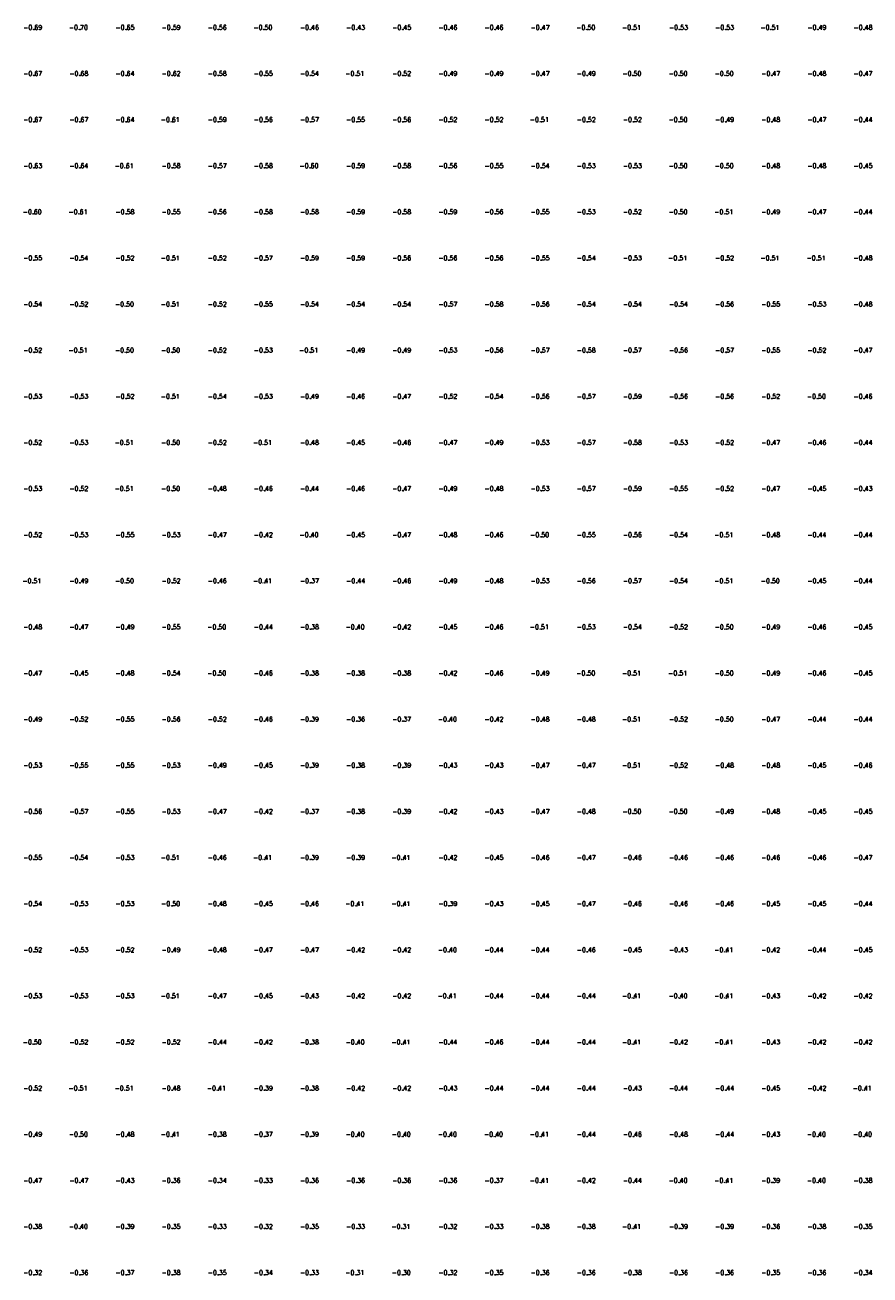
# Model space of a CAD drawing. Header units: metres. Extents: x 102665 to 103901, y 415762 to 419767.
# Tile 49 of 93: x 102923 to 103015, y 418933 to 419068. Entities that reach past the tile are written whole.
import ezdxf
from ezdxf.enums import TextEntityAlignment as Align

# ---------------------------------------------------------------- set-up
doc = ezdxf.new("R2010")
doc.units = ezdxf.units.M
doc.header["$MEASUREMENT"] = 0
doc.layers.add('DTM-Hoogtecijfer', color=7, linetype='Continuous', lineweight=0)
doc.layers.add('DTM-Meetpunt', color=40, linetype='Continuous', lineweight=0)
doc.styles.get("Standard").update_dxf_attribs({"font": 'txt.shx'})

msp = doc.modelspace()

# ---------------------------------------------------------------- linework, layer by layer
at = {"layer": 'DTM-Meetpunt'}
for p in [(102924.4, 419067.75, -0.69), (102929.4, 419067.75, -0.7), (102934.4, 419067.75, -0.65), (102939.4, 419067.75, -0.59), (102944.4, 419067.75, -0.56), (102949.4, 419067.75, -0.5), (102954.4, 419067.75, -0.46), (102959.4, 419067.75, -0.43), (102964.4, 419067.75, -0.45), (102969.4, 419067.75, -0.46), (102974.4, 419067.75, -0.46), (102979.4, 419067.75, -0.47), (102984.4, 419067.75, -0.5), (102989.4, 419067.75, -0.51), (102994.4, 419067.75, -0.53), (102999.4, 419067.75, -0.53), (103004.4, 419067.75, -0.51), (103009.4, 419067.75, -0.49), (103014.4, 419067.75, -0.48), (102924.4, 419062.75, -0.67), (102929.4, 419062.75, -0.68), (102934.4, 419062.75, -0.64), (102939.4, 419062.75, -0.62), (102944.4, 419062.75, -0.58), (102949.4, 419062.75, -0.55), (102954.4, 419062.75, -0.54), (102959.4, 419062.75, -0.51), (102964.4, 419062.75, -0.52), (102969.4, 419062.75, -0.49), (102974.4, 419062.75, -0.49), (102979.4, 419062.75, -0.47), (102984.4, 419062.75, -0.49), (102989.4, 419062.75, -0.5), (102994.4, 419062.75, -0.5), (102999.4, 419062.75, -0.5), (103004.4, 419062.75, -0.47), (103009.4, 419062.75, -0.48), (103014.4, 419062.75, -0.47), (102924.4, 419057.75, -0.67), (102929.4, 419057.75, -0.67), (102934.4, 419057.75, -0.64), (102939.4, 419057.75, -0.61), (102944.4, 419057.75, -0.59), (102949.4, 419057.75, -0.56), (102954.4, 419057.75, -0.57), (102959.4, 419057.75, -0.55), (102964.4, 419057.75, -0.56), (102969.4, 419057.75, -0.52), (102974.4, 419057.75, -0.52), (102979.4, 419057.75, -0.51), (102984.4, 419057.75, -0.52), (102989.4, 419057.75, -0.52), (102994.4, 419057.75, -0.5), (102999.4, 419057.75, -0.49), (103004.4, 419057.75, -0.48), (103009.4, 419057.75, -0.47), (103014.4, 419057.75, -0.44), (102924.4, 419052.75, -0.63), (102929.4, 419052.75, -0.64), (102934.4, 419052.75, -0.61), (102939.4, 419052.75, -0.58), (102944.4, 419052.75, -0.57), (102949.4, 419052.75, -0.58), (102954.4, 419052.75, -0.6), (102959.4, 419052.75, -0.59), (102964.4, 419052.75, -0.58), (102969.4, 419052.75, -0.56), (102974.4, 419052.75, -0.55), (102979.4, 419052.75, -0.54), (102984.4, 419052.75, -0.53), (102989.4, 419052.75, -0.53), (102994.4, 419052.75, -0.5), (102999.4, 419052.75, -0.5), (103004.4, 419052.75, -0.48), (103009.4, 419052.75, -0.48), (103014.4, 419052.75, -0.45), (102924.4, 419047.75, -0.6), (102929.4, 419047.75, -0.61), (102934.4, 419047.75, -0.58), (102939.4, 419047.75, -0.55), (102944.4, 419047.75, -0.56), (102949.4, 419047.75, -0.58), (102954.4, 419047.75, -0.58), (102959.4, 419047.75, -0.59), (102964.4, 419047.75, -0.58), (102969.4, 419047.75, -0.59), (102974.4, 419047.75, -0.56), (102979.4, 419047.75, -0.55), (102984.4, 419047.75, -0.53), (102989.4, 419047.75, -0.52), (102994.4, 419047.75, -0.5), (102999.4, 419047.75, -0.51), (103004.4, 419047.75, -0.49), (103009.4, 419047.75, -0.47), (103014.4, 419047.75, -0.44), (102924.4, 419042.75, -0.55), (102929.4, 419042.75, -0.54), (102934.4, 419042.75, -0.52), (102939.4, 419042.75, -0.51), (102944.4, 419042.75, -0.52), (102949.4, 419042.75, -0.57), (102954.4, 419042.75, -0.59), (102959.4, 419042.75, -0.59), (102964.4, 419042.75, -0.56), (102969.4, 419042.75, -0.56), (102974.4, 419042.75, -0.56), (102979.4, 419042.75, -0.55), (102984.4, 419042.75, -0.54), (102989.4, 419042.75, -0.53), (102994.4, 419042.75, -0.51), (102999.4, 419042.75, -0.52), (103004.4, 419042.75, -0.51), (103009.4, 419042.75, -0.51), (103014.4, 419042.75, -0.48), (102924.4, 419037.75, -0.54), (102929.4, 419037.75, -0.52), (102934.4, 419037.75, -0.5), (102939.4, 419037.75, -0.51), (102944.4, 419037.75, -0.52), (102949.4, 419037.75, -0.55), (102954.4, 419037.75, -0.54), (102959.4, 419037.75, -0.54), (102964.4, 419037.75, -0.54), (102969.4, 419037.75, -0.57), (102974.4, 419037.75, -0.58), (102979.4, 419037.75, -0.56), (102984.4, 419037.75, -0.54), (102989.4, 419037.75, -0.54), (102994.4, 419037.75, -0.54), (102999.4, 419037.75, -0.56), (103004.4, 419037.75, -0.55), (103009.4, 419037.75, -0.53), (103014.4, 419037.75, -0.48), (102924.4, 419032.75, -0.52), (102929.4, 419032.75, -0.51), (102934.4, 419032.75, -0.5), (102939.4, 419032.75, -0.5), (102944.4, 419032.75, -0.52), (102949.4, 419032.75, -0.53), (102954.4, 419032.75, -0.51), (102959.4, 419032.75, -0.49), (102964.4, 419032.75, -0.49), (102969.4, 419032.75, -0.53), (102974.4, 419032.75, -0.56), (102979.4, 419032.75, -0.57), (102984.4, 419032.75, -0.58), (102989.4, 419032.75, -0.57), (102994.4, 419032.75, -0.56), (102999.4, 419032.75, -0.57), (103004.4, 419032.75, -0.55), (103009.4, 419032.75, -0.52), (103014.4, 419032.75, -0.47), (102924.4, 419027.75, -0.53), (102929.4, 419027.75, -0.53), (102934.4, 419027.75, -0.52), (102939.4, 419027.75, -0.51), (102944.4, 419027.75, -0.54), (102949.4, 419027.75, -0.53), (102954.4, 419027.75, -0.49), (102959.4, 419027.75, -0.46), (102964.4, 419027.75, -0.47), (102969.4, 419027.75, -0.52), (102974.4, 419027.75, -0.54), (102979.4, 419027.75, -0.56), (102984.4, 419027.75, -0.57), (102989.4, 419027.75, -0.59), (102994.4, 419027.75, -0.56), (102999.4, 419027.75, -0.56), (103004.4, 419027.75, -0.52), (103009.4, 419027.75, -0.5), (103014.4, 419027.75, -0.46), (102924.4, 419022.75, -0.52), (102929.4, 419022.75, -0.53), (102934.4, 419022.75, -0.51), (102939.4, 419022.75, -0.5), (102944.4, 419022.75, -0.52), (102949.4, 419022.75, -0.51), (102954.4, 419022.75, -0.48), (102959.4, 419022.75, -0.45), (102964.4, 419022.75, -0.46), (102969.4, 419022.75, -0.47), (102974.4, 419022.75, -0.49), (102979.4, 419022.75, -0.53), (102984.4, 419022.75, -0.57), (102989.4, 419022.75, -0.58), (102994.4, 419022.75, -0.53), (102999.4, 419022.75, -0.52), (103004.4, 419022.75, -0.47), (103009.4, 419022.75, -0.46), (103014.4, 419022.75, -0.44), (102924.4, 419017.75, -0.53), (102929.4, 419017.75, -0.52), (102934.4, 419017.75, -0.51), (102939.4, 419017.75, -0.5), (102944.4, 419017.75, -0.48), (102949.4, 419017.75, -0.46), (102954.4, 419017.75, -0.44), (102959.4, 419017.75, -0.46), (102964.4, 419017.75, -0.47), (102969.4, 419017.75, -0.49), (102974.4, 419017.75, -0.48), (102979.4, 419017.75, -0.53), (102984.4, 419017.75, -0.57), (102989.4, 419017.75, -0.59), (102994.4, 419017.75, -0.55), (102999.4, 419017.75, -0.52), (103004.4, 419017.75, -0.47), (103009.4, 419017.75, -0.45), (103014.4, 419017.75, -0.43), (102924.4, 419012.75, -0.52), (102929.4, 419012.75, -0.53), (102934.4, 419012.75, -0.55), (102939.4, 419012.75, -0.53), (102944.4, 419012.75, -0.47), (102949.4, 419012.75, -0.42), (102954.4, 419012.75, -0.4), (102959.4, 419012.75, -0.45), (102964.4, 419012.75, -0.47), (102969.4, 419012.75, -0.48), (102974.4, 419012.75, -0.46), (102979.4, 419012.75, -0.5), (102984.4, 419012.75, -0.55), (102989.4, 419012.75, -0.56), (102994.4, 419012.75, -0.54), (102999.4, 419012.75, -0.51), (103004.4, 419012.75, -0.48), (103009.4, 419012.75, -0.44), (103014.4, 419012.75, -0.44), (102924.4, 419007.75, -0.51), (102929.4, 419007.75, -0.49), (102934.4, 419007.75, -0.5), (102939.4, 419007.75, -0.52), (102944.4, 419007.75, -0.46), (102949.4, 419007.75, -0.41), (102954.4, 419007.75, -0.37), (102959.4, 419007.75, -0.44), (102964.4, 419007.75, -0.46), (102969.4, 419007.75, -0.49), (102974.4, 419007.75, -0.48), (102979.4, 419007.75, -0.53), (102984.4, 419007.75, -0.56), (102989.4, 419007.75, -0.57), (102994.4, 419007.75, -0.54), (102999.4, 419007.75, -0.51), (103004.4, 419007.75, -0.5), (103009.4, 419007.75, -0.45), (103014.4, 419007.75, -0.44), (102924.4, 419002.75, -0.48), (102929.4, 419002.75, -0.47), (102934.4, 419002.75, -0.49), (102939.4, 419002.75, -0.55), (102944.4, 419002.75, -0.5), (102949.4, 419002.75, -0.44), (102954.4, 419002.75, -0.38), (102959.4, 419002.75, -0.4), (102964.4, 419002.75, -0.42), (102969.4, 419002.75, -0.45), (102974.4, 419002.75, -0.46), (102979.4, 419002.75, -0.51), (102984.4, 419002.75, -0.53), (102989.4, 419002.75, -0.54), (102994.4, 419002.75, -0.52), (102999.4, 419002.75, -0.5), (103004.4, 419002.75, -0.49), (103009.4, 419002.75, -0.46), (103014.4, 419002.75, -0.45), (102924.4, 418997.75, -0.47), (102929.4, 418997.75, -0.45), (102934.4, 418997.75, -0.48), (102939.4, 418997.75, -0.54), (102944.4, 418997.75, -0.5), (102949.4, 418997.75, -0.46), (102954.4, 418997.75, -0.38), (102959.4, 418997.75, -0.38), (102964.4, 418997.75, -0.38), (102969.4, 418997.75, -0.42), (102974.4, 418997.75, -0.46), (102979.4, 418997.75, -0.49), (102984.4, 418997.75, -0.5), (102989.4, 418997.75, -0.51), (102994.4, 418997.75, -0.51), (102999.4, 418997.75, -0.5), (103004.4, 418997.75, -0.49), (103009.4, 418997.75, -0.46), (103014.4, 418997.75, -0.45), (102924.4, 418992.75, -0.49), (102929.4, 418992.75, -0.52), (102934.4, 418992.75, -0.55), (102939.4, 418992.75, -0.56), (102944.4, 418992.75, -0.52), (102949.4, 418992.75, -0.46), (102954.4, 418992.75, -0.39), (102959.4, 418992.75, -0.36), (102964.4, 418992.75, -0.37), (102969.4, 418992.75, -0.4), (102974.4, 418992.75, -0.42), (102979.4, 418992.75, -0.48), (102984.4, 418992.75, -0.48), (102989.4, 418992.75, -0.51), (102994.4, 418992.75, -0.52), (102999.4, 418992.75, -0.5), (103004.4, 418992.75, -0.47), (103009.4, 418992.75, -0.44), (103014.4, 418992.75, -0.44), (102924.4, 418987.75, -0.53), (102929.4, 418987.75, -0.55), (102934.4, 418987.75, -0.55), (102939.4, 418987.75, -0.53), (102944.4, 418987.75, -0.49), (102949.4, 418987.75, -0.45), (102954.4, 418987.75, -0.39), (102959.4, 418987.75, -0.38), (102964.4, 418987.75, -0.39), (102969.4, 418987.75, -0.43), (102974.4, 418987.75, -0.43), (102979.4, 418987.75, -0.47), (102984.4, 418987.75, -0.47), (102989.4, 418987.75, -0.51), (102994.4, 418987.75, -0.52), (102999.4, 418987.75, -0.48), (103004.4, 418987.75, -0.48), (103009.4, 418987.75, -0.45), (103014.4, 418987.75, -0.46), (102924.4, 418982.75, -0.56), (102929.4, 418982.75, -0.57), (102934.4, 418982.75, -0.55), (102939.4, 418982.75, -0.53), (102944.4, 418982.75, -0.47), (102949.4, 418982.75, -0.42), (102954.4, 418982.75, -0.37), (102959.4, 418982.75, -0.38), (102964.4, 418982.75, -0.39), (102969.4, 418982.75, -0.42), (102974.4, 418982.75, -0.43), (102979.4, 418982.75, -0.47), (102984.4, 418982.75, -0.48), (102989.4, 418982.75, -0.5), (102994.4, 418982.75, -0.5), (102999.4, 418982.75, -0.49), (103004.4, 418982.75, -0.48), (103009.4, 418982.75, -0.45), (103014.4, 418982.75, -0.45), (102924.4, 418977.75, -0.55), (102929.4, 418977.75, -0.54), (102934.4, 418977.75, -0.53), (102939.4, 418977.75, -0.51), (102944.4, 418977.75, -0.46), (102949.4, 418977.75, -0.41), (102954.4, 418977.75, -0.39), (102959.4, 418977.75, -0.39), (102964.4, 418977.75, -0.41), (102969.4, 418977.75, -0.42), (102974.4, 418977.75, -0.45), (102979.4, 418977.75, -0.46), (102984.4, 418977.75, -0.47), (102989.4, 418977.75, -0.46), (102994.4, 418977.75, -0.46), (102999.4, 418977.75, -0.46), (103004.4, 418977.75, -0.46), (103009.4, 418977.75, -0.46), (103014.4, 418977.75, -0.47), (102924.4, 418972.75, -0.54), (102929.4, 418972.75, -0.53), (102934.4, 418972.75, -0.53), (102939.4, 418972.75, -0.5), (102944.4, 418972.75, -0.48), (102949.4, 418972.75, -0.45), (102954.4, 418972.75, -0.46), (102959.4, 418972.75, -0.41), (102964.4, 418972.75, -0.41), (102969.4, 418972.75, -0.39), (102974.4, 418972.75, -0.43), (102979.4, 418972.75, -0.45), (102984.4, 418972.75, -0.47), (102989.4, 418972.75, -0.46), (102994.4, 418972.75, -0.46), (102999.4, 418972.75, -0.46), (103004.4, 418972.75, -0.45), (103009.4, 418972.75, -0.45), (103014.4, 418972.75, -0.44), (102924.4, 418967.75, -0.52), (102929.4, 418967.75, -0.53), (102934.4, 418967.75, -0.52), (102939.4, 418967.75, -0.49), (102944.4, 418967.75, -0.48), (102949.4, 418967.75, -0.47), (102954.4, 418967.75, -0.47), (102959.4, 418967.75, -0.42), (102964.4, 418967.75, -0.42), (102969.4, 418967.75, -0.4), (102974.4, 418967.75, -0.44), (102979.4, 418967.75, -0.44), (102984.4, 418967.75, -0.46), (102989.4, 418967.75, -0.45), (102994.4, 418967.75, -0.43), (102999.4, 418967.75, -0.41), (103004.4, 418967.75, -0.42), (103009.4, 418967.75, -0.44), (103014.4, 418967.75, -0.45), (102924.4, 418962.75, -0.53), (102929.4, 418962.75, -0.53), (102934.4, 418962.75, -0.53), (102939.4, 418962.75, -0.51), (102944.4, 418962.75, -0.47), (102949.4, 418962.75, -0.45), (102954.4, 418962.75, -0.43), (102959.4, 418962.75, -0.42), (102964.4, 418962.75, -0.42), (102969.4, 418962.75, -0.41), (102974.4, 418962.75, -0.44), (102979.4, 418962.75, -0.44), (102984.4, 418962.75, -0.44), (102989.4, 418962.75, -0.41), (102994.4, 418962.75, -0.4), (102999.4, 418962.75, -0.41), (103004.4, 418962.75, -0.43), (103009.4, 418962.75, -0.42), (103014.4, 418962.75, -0.42), (102924.4, 418957.75, -0.5), (102929.4, 418957.75, -0.52), (102934.4, 418957.75, -0.52), (102939.4, 418957.75, -0.52), (102944.4, 418957.75, -0.44), (102949.4, 418957.75, -0.42), (102954.4, 418957.75, -0.38), (102959.4, 418957.75, -0.4), (102964.4, 418957.75, -0.41), (102969.4, 418957.75, -0.44), (102974.4, 418957.75, -0.46), (102979.4, 418957.75, -0.44), (102984.4, 418957.75, -0.44), (102989.4, 418957.75, -0.41), (102994.4, 418957.75, -0.42), (102999.4, 418957.75, -0.41), (103004.4, 418957.75, -0.43), (103009.4, 418957.75, -0.42), (103014.4, 418957.75, -0.42), (102924.4, 418952.75, -0.52), (102929.4, 418952.75, -0.51), (102934.4, 418952.75, -0.51), (102939.4, 418952.75, -0.48), (102944.4, 418952.75, -0.41), (102949.4, 418952.75, -0.39), (102954.4, 418952.75, -0.38), (102959.4, 418952.75, -0.42), (102964.4, 418952.75, -0.42), (102969.4, 418952.75, -0.43), (102974.4, 418952.75, -0.44), (102979.4, 418952.75, -0.44), (102984.4, 418952.75, -0.44), (102989.4, 418952.75, -0.43), (102994.4, 418952.75, -0.44), (102999.4, 418952.75, -0.44), (103004.4, 418952.75, -0.45), (103009.4, 418952.75, -0.42), (103014.4, 418952.75, -0.41), (102924.4, 418947.75, -0.49), (102929.4, 418947.75, -0.5), (102934.4, 418947.75, -0.48), (102939.4, 418947.75, -0.41), (102944.4, 418947.75, -0.38), (102949.4, 418947.75, -0.37), (102954.4, 418947.75, -0.39), (102959.4, 418947.75, -0.4), (102964.4, 418947.75, -0.4), (102969.4, 418947.75, -0.4), (102974.4, 418947.75, -0.4), (102979.4, 418947.75, -0.41), (102984.4, 418947.75, -0.44), (102989.4, 418947.75, -0.46), (102994.4, 418947.75, -0.48), (102999.4, 418947.75, -0.44), (103004.4, 418947.75, -0.43), (103009.4, 418947.75, -0.4), (103014.4, 418947.75, -0.4), (102924.4, 418942.75, -0.47), (102929.4, 418942.75, -0.47), (102934.4, 418942.75, -0.43), (102939.4, 418942.75, -0.36), (102944.4, 418942.75, -0.34), (102949.4, 418942.75, -0.33), (102954.4, 418942.75, -0.36), (102959.4, 418942.75, -0.36), (102964.4, 418942.75, -0.36), (102969.4, 418942.75, -0.36), (102974.4, 418942.75, -0.37), (102979.4, 418942.75, -0.41), (102984.4, 418942.75, -0.42), (102989.4, 418942.75, -0.44), (102994.4, 418942.75, -0.4), (102999.4, 418942.75, -0.41), (103004.4, 418942.75, -0.39), (103009.4, 418942.75, -0.4), (103014.4, 418942.75, -0.38), (102924.4, 418937.75, -0.38), (102929.4, 418937.75, -0.4), (102934.4, 418937.75, -0.39), (102939.4, 418937.75, -0.35), (102944.4, 418937.75, -0.33), (102949.4, 418937.75, -0.32), (102954.4, 418937.75, -0.35), (102959.4, 418937.75, -0.33), (102964.4, 418937.75, -0.31), (102969.4, 418937.75, -0.32), (102974.4, 418937.75, -0.33), (102979.4, 418937.75, -0.38), (102984.4, 418937.75, -0.38), (102989.4, 418937.75, -0.41), (102994.4, 418937.75, -0.39), (102999.4, 418937.75, -0.39), (103004.4, 418937.75, -0.36), (103009.4, 418937.75, -0.38), (103014.4, 418937.75, -0.35), (102924.4, 418932.75, -0.32), (102929.4, 418932.75, -0.36), (102934.4, 418932.75, -0.37), (102939.4, 418932.75, -0.38), (102944.4, 418932.75, -0.35), (102949.4, 418932.75, -0.34), (102954.4, 418932.75, -0.33), (102959.4, 418932.75, -0.31), (102964.4, 418932.75, -0.3), (102969.4, 418932.75, -0.32), (102974.4, 418932.75, -0.35), (102979.4, 418932.75, -0.36), (102984.4, 418932.75, -0.36), (102989.4, 418932.75, -0.38), (102994.4, 418932.75, -0.36), (102999.4, 418932.75, -0.36), (103004.4, 418932.75, -0.35), (103009.4, 418932.75, -0.36), (103014.4, 418932.75, -0.34)]:
    msp.add_point(p, dxfattribs=at)

# ---------------------------------------------------------------- texts
at = {"layer": 'DTM-Hoogtecijfer'}
for s, p in [('-0.69', (102924.25, 419067.73, 0.12)), ('-0.70', (102929.2, 419067.73, 0.12)), ('-0.65', (102934.25, 419067.73, 0.12)), ('-0.59', (102939.25, 419067.73, 0.12)), ('-0.56', (102944.25, 419067.73, 0.12)), ('-0.50', (102949.2, 419067.73, 0.12)), ('-0.46', (102954.25, 419067.73, 0.12)), ('-0.43', (102959.25, 419067.73, 0.12)), ('-0.45', (102964.25, 419067.73, 0.12)), ('-0.46', (102969.25, 419067.73, 0.12)), ('-0.46', (102974.25, 419067.73, 0.12)), ('-0.47', (102979.25, 419067.73, 0.12)), ('-0.50', (102984.2, 419067.73, 0.12)), ('-0.51', (102989.16, 419067.73, 0.12)), ('-0.53', (102994.25, 419067.73, 0.12)), ('-0.53', (102999.25, 419067.73, 0.12)), ('-0.51', (103004.16, 419067.73, 0.12)), ('-0.49', (103009.25, 419067.73, 0.12)), ('-0.48', (103014.25, 419067.73, 0.12)), ('-0.67', (102924.25, 419062.73, 0.12)), ('-0.68', (102929.25, 419062.73, 0.12)), ('-0.64', (102934.25, 419062.73, 0.12)), ('-0.62', (102939.25, 419062.73, 0.12)), ('-0.58', (102944.25, 419062.73, 0.12)), ('-0.55', (102949.25, 419062.73, 0.12)), ('-0.54', (102954.25, 419062.73, 0.12)), ('-0.51', (102959.16, 419062.73, 0.12)), ('-0.52', (102964.25, 419062.73, 0.12)), ('-0.49', (102969.25, 419062.73, 0.12)), ('-0.49', (102974.25, 419062.73, 0.12)), ('-0.47', (102979.25, 419062.73, 0.12)), ('-0.49', (102984.25, 419062.73, 0.12)), ('-0.50', (102989.2, 419062.73, 0.12)), ('-0.50', (102994.2, 419062.73, 0.12)), ('-0.50', (102999.2, 419062.73, 0.12)), ('-0.47', (103004.25, 419062.73, 0.12)), ('-0.48', (103009.25, 419062.73, 0.12)), ('-0.47', (103014.25, 419062.73, 0.12)), ('-0.67', (102924.25, 419057.73, 0.12)), ('-0.67', (102929.25, 419057.73, 0.12)), ('-0.64', (102934.25, 419057.73, 0.12)), ('-0.61', (102939.16, 419057.73, 0.12)), ('-0.59', (102944.25, 419057.73, 0.12)), ('-0.56', (102949.25, 419057.73, 0.12)), ('-0.57', (102954.25, 419057.73, 0.12)), ('-0.55', (102959.25, 419057.73, 0.12)), ('-0.56', (102964.25, 419057.73, 0.12)), ('-0.52', (102969.25, 419057.73, 0.12)), ('-0.52', (102974.25, 419057.73, 0.12)), ('-0.51', (102979.16, 419057.73, 0.12)), ('-0.52', (102984.25, 419057.73, 0.12)), ('-0.52', (102989.25, 419057.73, 0.12)), ('-0.50', (102994.2, 419057.73, 0.12)), ('-0.49', (102999.25, 419057.73, 0.12)), ('-0.48', (103004.25, 419057.73, 0.12)), ('-0.47', (103009.25, 419057.73, 0.12)), ('-0.44', (103014.25, 419057.73, 0.12)), ('-0.63', (102924.25, 419052.73, 0.12)), ('-0.64', (102929.25, 419052.73, 0.12)), ('-0.61', (102934.16, 419052.73, 0.12)), ('-0.58', (102939.25, 419052.73, 0.12)), ('-0.57', (102944.25, 419052.73, 0.12)), ('-0.58', (102949.25, 419052.73, 0.12)), ('-0.60', (102954.2, 419052.73, 0.12)), ('-0.59', (102959.25, 419052.73, 0.12)), ('-0.58', (102964.25, 419052.73, 0.12)), ('-0.56', (102969.25, 419052.73, 0.12)), ('-0.55', (102974.25, 419052.73, 0.12)), ('-0.54', (102979.25, 419052.73, 0.12)), ('-0.53', (102984.25, 419052.73, 0.12)), ('-0.53', (102989.25, 419052.73, 0.12)), ('-0.50', (102994.2, 419052.73, 0.12)), ('-0.50', (102999.2, 419052.73, 0.12)), ('-0.48', (103004.25, 419052.73, 0.12)), ('-0.48', (103009.25, 419052.73, 0.12)), ('-0.45', (103014.25, 419052.73, 0.12)), ('-0.60', (102924.2, 419047.73, 0.12)), ('-0.61', (102929.16, 419047.73, 0.12)), ('-0.58', (102934.25, 419047.73, 0.12)), ('-0.55', (102939.25, 419047.73, 0.12)), ('-0.56', (102944.25, 419047.73, 0.12)), ('-0.58', (102949.25, 419047.73, 0.12)), ('-0.58', (102954.25, 419047.73, 0.12)), ('-0.59', (102959.25, 419047.73, 0.12)), ('-0.58', (102964.25, 419047.73, 0.12)), ('-0.59', (102969.25, 419047.73, 0.12)), ('-0.56', (102974.25, 419047.73, 0.12)), ('-0.55', (102979.25, 419047.73, 0.12)), ('-0.53', (102984.25, 419047.73, 0.12)), ('-0.52', (102989.25, 419047.73, 0.12)), ('-0.50', (102994.2, 419047.73, 0.12)), ('-0.51', (102999.16, 419047.73, 0.12)), ('-0.49', (103004.25, 419047.73, 0.12)), ('-0.47', (103009.25, 419047.73, 0.12)), ('-0.44', (103014.25, 419047.73, 0.12)), ('-0.55', (102924.25, 419042.73, 0.12)), ('-0.54', (102929.25, 419042.73, 0.12)), ('-0.52', (102934.25, 419042.73, 0.12)), ('-0.51', (102939.16, 419042.73, 0.12)), ('-0.52', (102944.25, 419042.73, 0.12)), ('-0.57', (102949.25, 419042.73, 0.12)), ('-0.59', (102954.25, 419042.73, 0.12)), ('-0.59', (102959.25, 419042.73, 0.12)), ('-0.56', (102964.25, 419042.73, 0.12)), ('-0.56', (102969.25, 419042.73, 0.12)), ('-0.56', (102974.25, 419042.73, 0.12)), ('-0.55', (102979.25, 419042.73, 0.12)), ('-0.54', (102984.25, 419042.73, 0.12)), ('-0.53', (102989.25, 419042.73, 0.12)), ('-0.51', (102994.16, 419042.73, 0.12)), ('-0.52', (102999.25, 419042.73, 0.12)), ('-0.51', (103004.16, 419042.73, 0.12)), ('-0.51', (103009.16, 419042.73, 0.12)), ('-0.48', (103014.25, 419042.73, 0.12)), ('-0.54', (102924.25, 419037.73, 0.12)), ('-0.52', (102929.25, 419037.73, 0.12)), ('-0.50', (102934.2, 419037.73, 0.12)), ('-0.51', (102939.16, 419037.73, 0.12)), ('-0.52', (102944.25, 419037.73, 0.12)), ('-0.55', (102949.25, 419037.73, 0.12)), ('-0.54', (102954.25, 419037.73, 0.12)), ('-0.54', (102959.25, 419037.73, 0.12)), ('-0.54', (102964.25, 419037.73, 0.12)), ('-0.57', (102969.25, 419037.73, 0.12)), ('-0.58', (102974.25, 419037.73, 0.12)), ('-0.56', (102979.25, 419037.73, 0.12)), ('-0.54', (102984.25, 419037.73, 0.12)), ('-0.54', (102989.25, 419037.73, 0.12)), ('-0.54', (102994.25, 419037.73, 0.12)), ('-0.56', (102999.25, 419037.73, 0.12)), ('-0.55', (103004.25, 419037.73, 0.12)), ('-0.53', (103009.25, 419037.73, 0.12)), ('-0.48', (103014.25, 419037.73, 0.12)), ('-0.52', (102924.25, 419032.73, 0.12)), ('-0.51', (102929.16, 419032.73, 0.12)), ('-0.50', (102934.2, 419032.73, 0.12)), ('-0.50', (102939.2, 419032.73, 0.12)), ('-0.52', (102944.25, 419032.73, 0.12)), ('-0.53', (102949.25, 419032.73, 0.12)), ('-0.51', (102954.16, 419032.73, 0.12)), ('-0.49', (102959.25, 419032.73, 0.12)), ('-0.49', (102964.25, 419032.73, 0.12)), ('-0.53', (102969.25, 419032.73, 0.12)), ('-0.56', (102974.25, 419032.73, 0.12)), ('-0.57', (102979.25, 419032.73, 0.12)), ('-0.58', (102984.25, 419032.73, 0.12)), ('-0.57', (102989.25, 419032.73, 0.12)), ('-0.56', (102994.25, 419032.73, 0.12)), ('-0.57', (102999.25, 419032.73, 0.12)), ('-0.55', (103004.25, 419032.73, 0.12)), ('-0.52', (103009.25, 419032.73, 0.12)), ('-0.47', (103014.25, 419032.73, 0.12)), ('-0.53', (102924.25, 419027.73, 0.12)), ('-0.53', (102929.25, 419027.73, 0.12)), ('-0.52', (102934.25, 419027.73, 0.12)), ('-0.51', (102939.16, 419027.73, 0.12)), ('-0.54', (102944.25, 419027.73, 0.12)), ('-0.53', (102949.25, 419027.73, 0.12)), ('-0.49', (102954.25, 419027.73, 0.12)), ('-0.46', (102959.25, 419027.73, 0.12)), ('-0.47', (102964.25, 419027.73, 0.12)), ('-0.52', (102969.25, 419027.73, 0.12)), ('-0.54', (102974.25, 419027.73, 0.12)), ('-0.56', (102979.25, 419027.73, 0.12)), ('-0.57', (102984.25, 419027.73, 0.12)), ('-0.59', (102989.25, 419027.73, 0.12)), ('-0.56', (102994.25, 419027.73, 0.12)), ('-0.56', (102999.25, 419027.73, 0.12)), ('-0.52', (103004.25, 419027.73, 0.12)), ('-0.50', (103009.2, 419027.73, 0.12)), ('-0.46', (103014.25, 419027.73, 0.12)), ('-0.52', (102924.25, 419022.73, 0.12)), ('-0.53', (102929.25, 419022.73, 0.12)), ('-0.51', (102934.16, 419022.73, 0.12)), ('-0.50', (102939.2, 419022.73, 0.12)), ('-0.52', (102944.25, 419022.73, 0.12)), ('-0.51', (102949.16, 419022.73, 0.12)), ('-0.48', (102954.25, 419022.73, 0.12)), ('-0.45', (102959.25, 419022.73, 0.12)), ('-0.46', (102964.25, 419022.73, 0.12)), ('-0.47', (102969.25, 419022.73, 0.12)), ('-0.49', (102974.25, 419022.73, 0.12)), ('-0.53', (102979.25, 419022.73, 0.12)), ('-0.57', (102984.25, 419022.73, 0.12)), ('-0.58', (102989.25, 419022.73, 0.12)), ('-0.53', (102994.25, 419022.73, 0.12)), ('-0.52', (102999.25, 419022.73, 0.12)), ('-0.47', (103004.25, 419022.73, 0.12)), ('-0.46', (103009.25, 419022.73, 0.12)), ('-0.44', (103014.25, 419022.73, 0.12)), ('-0.53', (102924.25, 419017.73, 0.12)), ('-0.52', (102929.25, 419017.73, 0.12)), ('-0.51', (102934.16, 419017.73, 0.12)), ('-0.50', (102939.2, 419017.73, 0.12)), ('-0.48', (102944.25, 419017.73, 0.12)), ('-0.46', (102949.25, 419017.73, 0.12)), ('-0.44', (102954.25, 419017.73, 0.12)), ('-0.46', (102959.25, 419017.73, 0.12)), ('-0.47', (102964.25, 419017.73, 0.12)), ('-0.49', (102969.25, 419017.73, 0.12)), ('-0.48', (102974.25, 419017.73, 0.12)), ('-0.53', (102979.25, 419017.73, 0.12)), ('-0.57', (102984.25, 419017.73, 0.12)), ('-0.59', (102989.25, 419017.73, 0.12)), ('-0.55', (102994.25, 419017.73, 0.12)), ('-0.52', (102999.25, 419017.73, 0.12)), ('-0.47', (103004.25, 419017.73, 0.12)), ('-0.45', (103009.25, 419017.73, 0.12)), ('-0.43', (103014.25, 419017.73, 0.12)), ('-0.52', (102924.25, 419012.73, 0.12)), ('-0.53', (102929.25, 419012.73, 0.12)), ('-0.55', (102934.25, 419012.73, 0.12)), ('-0.53', (102939.25, 419012.73, 0.12)), ('-0.47', (102944.25, 419012.73, 0.12)), ('-0.42', (102949.25, 419012.73, 0.12)), ('-0.40', (102954.2, 419012.73, 0.12)), ('-0.45', (102959.25, 419012.73, 0.12)), ('-0.47', (102964.25, 419012.73, 0.12)), ('-0.48', (102969.25, 419012.73, 0.12)), ('-0.46', (102974.25, 419012.73, 0.12)), ('-0.50', (102979.2, 419012.73, 0.12)), ('-0.55', (102984.25, 419012.73, 0.12)), ('-0.56', (102989.25, 419012.73, 0.12)), ('-0.54', (102994.25, 419012.73, 0.12)), ('-0.51', (102999.16, 419012.73, 0.12)), ('-0.48', (103004.25, 419012.73, 0.12)), ('-0.44', (103009.25, 419012.73, 0.12)), ('-0.44', (103014.25, 419012.73, 0.12)), ('-0.51', (102924.16, 419007.73, 0.12)), ('-0.49', (102929.25, 419007.73, 0.12)), ('-0.50', (102934.2, 419007.73, 0.12)), ('-0.52', (102939.25, 419007.73, 0.12)), ('-0.46', (102944.25, 419007.73, 0.12)), ('-0.41', (102949.16, 419007.73, 0.12)), ('-0.37', (102954.25, 419007.73, 0.12)), ('-0.44', (102959.25, 419007.73, 0.12)), ('-0.46', (102964.25, 419007.73, 0.12)), ('-0.49', (102969.25, 419007.73, 0.12)), ('-0.48', (102974.25, 419007.73, 0.12)), ('-0.53', (102979.25, 419007.73, 0.12)), ('-0.56', (102984.25, 419007.73, 0.12)), ('-0.57', (102989.25, 419007.73, 0.12)), ('-0.54', (102994.25, 419007.73, 0.12)), ('-0.51', (102999.16, 419007.73, 0.12)), ('-0.50', (103004.2, 419007.73, 0.12)), ('-0.45', (103009.25, 419007.73, 0.12)), ('-0.44', (103014.25, 419007.73, 0.12)), ('-0.48', (102924.25, 419002.73, 0.12)), ('-0.47', (102929.25, 419002.73, 0.12)), ('-0.49', (102934.25, 419002.73, 0.12)), ('-0.55', (102939.25, 419002.73, 0.12)), ('-0.50', (102944.2, 419002.73, 0.12)), ('-0.44', (102949.25, 419002.73, 0.12)), ('-0.38', (102954.25, 419002.73, 0.12)), ('-0.40', (102959.2, 419002.73, 0.12)), ('-0.42', (102964.25, 419002.73, 0.12)), ('-0.45', (102969.25, 419002.73, 0.12)), ('-0.46', (102974.25, 419002.73, 0.12)), ('-0.51', (102979.16, 419002.73, 0.12)), ('-0.53', (102984.25, 419002.73, 0.12)), ('-0.54', (102989.25, 419002.73, 0.12)), ('-0.52', (102994.25, 419002.73, 0.12)), ('-0.50', (102999.2, 419002.73, 0.12)), ('-0.49', (103004.25, 419002.73, 0.12)), ('-0.46', (103009.25, 419002.73, 0.12)), ('-0.45', (103014.25, 419002.73, 0.12)), ('-0.47', (102924.25, 418997.73, 0.12)), ('-0.45', (102929.25, 418997.73, 0.12)), ('-0.48', (102934.25, 418997.73, 0.12)), ('-0.54', (102939.25, 418997.73, 0.12)), ('-0.50', (102944.2, 418997.73, 0.12)), ('-0.46', (102949.25, 418997.73, 0.12)), ('-0.38', (102954.25, 418997.73, 0.12)), ('-0.38', (102959.25, 418997.73, 0.12)), ('-0.38', (102964.25, 418997.73, 0.12)), ('-0.42', (102969.25, 418997.73, 0.12)), ('-0.46', (102974.25, 418997.73, 0.12)), ('-0.49', (102979.25, 418997.73, 0.12)), ('-0.50', (102984.2, 418997.73, 0.12)), ('-0.51', (102989.16, 418997.73, 0.12)), ('-0.51', (102994.16, 418997.73, 0.12)), ('-0.50', (102999.2, 418997.73, 0.12)), ('-0.49', (103004.25, 418997.73, 0.12)), ('-0.46', (103009.25, 418997.73, 0.12)), ('-0.45', (103014.25, 418997.73, 0.12)), ('-0.49', (102924.25, 418992.73, 0.12)), ('-0.52', (102929.25, 418992.73, 0.12)), ('-0.55', (102934.25, 418992.73, 0.12)), ('-0.56', (102939.25, 418992.73, 0.12)), ('-0.52', (102944.25, 418992.73, 0.12)), ('-0.46', (102949.25, 418992.73, 0.12)), ('-0.39', (102954.25, 418992.73, 0.12)), ('-0.36', (102959.25, 418992.73, 0.12)), ('-0.37', (102964.25, 418992.73, 0.12)), ('-0.40', (102969.2, 418992.73, 0.12)), ('-0.42', (102974.25, 418992.73, 0.12)), ('-0.48', (102979.25, 418992.73, 0.12)), ('-0.48', (102984.25, 418992.73, 0.12)), ('-0.51', (102989.16, 418992.73, 0.12)), ('-0.52', (102994.25, 418992.73, 0.12)), ('-0.50', (102999.2, 418992.73, 0.12)), ('-0.47', (103004.25, 418992.73, 0.12)), ('-0.44', (103009.25, 418992.73, 0.12)), ('-0.44', (103014.25, 418992.73, 0.12)), ('-0.53', (102924.25, 418987.73, 0.12)), ('-0.55', (102929.25, 418987.73, 0.12)), ('-0.55', (102934.25, 418987.73, 0.12)), ('-0.53', (102939.25, 418987.73, 0.12)), ('-0.49', (102944.25, 418987.73, 0.12)), ('-0.45', (102949.25, 418987.73, 0.12)), ('-0.39', (102954.25, 418987.73, 0.12)), ('-0.38', (102959.25, 418987.73, 0.12)), ('-0.39', (102964.25, 418987.73, 0.12)), ('-0.43', (102969.25, 418987.73, 0.12)), ('-0.43', (102974.25, 418987.73, 0.12)), ('-0.47', (102979.25, 418987.73, 0.12)), ('-0.47', (102984.25, 418987.73, 0.12)), ('-0.51', (102989.16, 418987.73, 0.12)), ('-0.52', (102994.25, 418987.73, 0.12)), ('-0.48', (102999.25, 418987.73, 0.12)), ('-0.48', (103004.25, 418987.73, 0.12)), ('-0.45', (103009.25, 418987.73, 0.12)), ('-0.46', (103014.25, 418987.73, 0.12)), ('-0.56', (102924.25, 418982.73, 0.12)), ('-0.57', (102929.25, 418982.73, 0.12)), ('-0.55', (102934.25, 418982.73, 0.12)), ('-0.53', (102939.25, 418982.73, 0.12)), ('-0.47', (102944.25, 418982.73, 0.12)), ('-0.42', (102949.25, 418982.73, 0.12)), ('-0.37', (102954.25, 418982.73, 0.12)), ('-0.38', (102959.25, 418982.73, 0.12)), ('-0.39', (102964.25, 418982.73, 0.12)), ('-0.42', (102969.25, 418982.73, 0.12)), ('-0.43', (102974.25, 418982.73, 0.12)), ('-0.47', (102979.25, 418982.73, 0.12)), ('-0.48', (102984.25, 418982.73, 0.12)), ('-0.50', (102989.2, 418982.73, 0.12)), ('-0.50', (102994.2, 418982.73, 0.12)), ('-0.49', (102999.25, 418982.73, 0.12)), ('-0.48', (103004.25, 418982.73, 0.12)), ('-0.45', (103009.25, 418982.73, 0.12)), ('-0.45', (103014.25, 418982.73, 0.12)), ('-0.55', (102924.25, 418977.73, 0.12)), ('-0.54', (102929.25, 418977.73, 0.12)), ('-0.53', (102934.25, 418977.73, 0.12)), ('-0.51', (102939.16, 418977.73, 0.12)), ('-0.46', (102944.25, 418977.73, 0.12)), ('-0.41', (102949.16, 418977.73, 0.12)), ('-0.39', (102954.25, 418977.73, 0.12)), ('-0.39', (102959.25, 418977.73, 0.12)), ('-0.41', (102964.16, 418977.73, 0.12)), ('-0.42', (102969.25, 418977.73, 0.12)), ('-0.45', (102974.25, 418977.73, 0.12)), ('-0.46', (102979.25, 418977.73, 0.12)), ('-0.47', (102984.25, 418977.73, 0.12)), ('-0.46', (102989.25, 418977.73, 0.12)), ('-0.46', (102994.25, 418977.73, 0.12)), ('-0.46', (102999.25, 418977.73, 0.12)), ('-0.46', (103004.25, 418977.73, 0.12)), ('-0.46', (103009.25, 418977.73, 0.12)), ('-0.47', (103014.25, 418977.73, 0.12)), ('-0.54', (102924.25, 418972.73, 0.12)), ('-0.53', (102929.25, 418972.73, 0.12)), ('-0.53', (102934.25, 418972.73, 0.12)), ('-0.50', (102939.2, 418972.73, 0.12)), ('-0.48', (102944.25, 418972.73, 0.12)), ('-0.45', (102949.25, 418972.73, 0.12)), ('-0.46', (102954.25, 418972.73, 0.12)), ('-0.41', (102959.16, 418972.73, 0.12)), ('-0.41', (102964.16, 418972.73, 0.12)), ('-0.39', (102969.25, 418972.73, 0.12)), ('-0.43', (102974.25, 418972.73, 0.12)), ('-0.45', (102979.25, 418972.73, 0.12)), ('-0.47', (102984.25, 418972.73, 0.12)), ('-0.46', (102989.25, 418972.73, 0.12)), ('-0.46', (102994.25, 418972.73, 0.12)), ('-0.46', (102999.25, 418972.73, 0.12)), ('-0.45', (103004.25, 418972.73, 0.12)), ('-0.45', (103009.25, 418972.73, 0.12)), ('-0.44', (103014.25, 418972.73, 0.12)), ('-0.52', (102924.25, 418967.73, 0.12)), ('-0.53', (102929.25, 418967.73, 0.12)), ('-0.52', (102934.25, 418967.73, 0.12)), ('-0.49', (102939.25, 418967.73, 0.12)), ('-0.48', (102944.25, 418967.73, 0.12)), ('-0.47', (102949.25, 418967.73, 0.12)), ('-0.47', (102954.25, 418967.73, 0.12)), ('-0.42', (102959.25, 418967.73, 0.12)), ('-0.42', (102964.25, 418967.73, 0.12)), ('-0.40', (102969.2, 418967.73, 0.12)), ('-0.44', (102974.25, 418967.73, 0.12)), ('-0.44', (102979.25, 418967.73, 0.12)), ('-0.46', (102984.25, 418967.73, 0.12)), ('-0.45', (102989.25, 418967.73, 0.12)), ('-0.43', (102994.25, 418967.73, 0.12)), ('-0.41', (102999.16, 418967.73, 0.12)), ('-0.42', (103004.25, 418967.73, 0.12)), ('-0.44', (103009.25, 418967.73, 0.12)), ('-0.45', (103014.25, 418967.73, 0.12)), ('-0.53', (102924.25, 418962.73, 0.12)), ('-0.53', (102929.25, 418962.73, 0.12)), ('-0.53', (102934.25, 418962.73, 0.12)), ('-0.51', (102939.16, 418962.73, 0.12)), ('-0.47', (102944.25, 418962.73, 0.12)), ('-0.45', (102949.25, 418962.73, 0.12)), ('-0.43', (102954.25, 418962.73, 0.12)), ('-0.42', (102959.25, 418962.73, 0.12)), ('-0.42', (102964.25, 418962.73, 0.12)), ('-0.41', (102969.16, 418962.73, 0.12)), ('-0.44', (102974.25, 418962.73, 0.12)), ('-0.44', (102979.25, 418962.73, 0.12)), ('-0.44', (102984.25, 418962.73, 0.12)), ('-0.41', (102989.16, 418962.73, 0.12)), ('-0.40', (102994.2, 418962.73, 0.12)), ('-0.41', (102999.16, 418962.73, 0.12)), ('-0.43', (103004.25, 418962.73, 0.12)), ('-0.42', (103009.25, 418962.73, 0.12)), ('-0.42', (103014.25, 418962.73, 0.12)), ('-0.50', (102924.2, 418957.73, 0.12)), ('-0.52', (102929.25, 418957.73, 0.12)), ('-0.52', (102934.25, 418957.73, 0.12)), ('-0.52', (102939.25, 418957.73, 0.12)), ('-0.44', (102944.25, 418957.73, 0.12)), ('-0.42', (102949.25, 418957.73, 0.12)), ('-0.38', (102954.25, 418957.73, 0.12)), ('-0.40', (102959.2, 418957.73, 0.12)), ('-0.41', (102964.16, 418957.73, 0.12)), ('-0.44', (102969.25, 418957.73, 0.12)), ('-0.46', (102974.25, 418957.73, 0.12)), ('-0.44', (102979.25, 418957.73, 0.12)), ('-0.44', (102984.25, 418957.73, 0.12)), ('-0.41', (102989.16, 418957.73, 0.12)), ('-0.42', (102994.25, 418957.73, 0.12)), ('-0.41', (102999.16, 418957.73, 0.12)), ('-0.43', (103004.25, 418957.73, 0.12)), ('-0.42', (103009.25, 418957.73, 0.12)), ('-0.42', (103014.25, 418957.73, 0.12)), ('-0.52', (102924.25, 418952.73, 0.12)), ('-0.51', (102929.16, 418952.73, 0.12)), ('-0.51', (102934.16, 418952.73, 0.12)), ('-0.48', (102939.25, 418952.73, 0.12)), ('-0.41', (102944.16, 418952.73, 0.12)), ('-0.39', (102949.25, 418952.73, 0.12)), ('-0.38', (102954.25, 418952.73, 0.12)), ('-0.42', (102959.25, 418952.73, 0.12)), ('-0.42', (102964.25, 418952.73, 0.12)), ('-0.43', (102969.25, 418952.73, 0.12)), ('-0.44', (102974.25, 418952.73, 0.12)), ('-0.44', (102979.25, 418952.73, 0.12)), ('-0.44', (102984.25, 418952.73, 0.12)), ('-0.43', (102989.25, 418952.73, 0.12)), ('-0.44', (102994.25, 418952.73, 0.12)), ('-0.44', (102999.25, 418952.73, 0.12)), ('-0.45', (103004.25, 418952.73, 0.12)), ('-0.42', (103009.25, 418952.73, 0.12)), ('-0.41', (103014.16, 418952.73, 0.12)), ('-0.49', (102924.25, 418947.73, 0.12)), ('-0.50', (102929.2, 418947.73, 0.12)), ('-0.48', (102934.25, 418947.73, 0.12)), ('-0.41', (102939.16, 418947.73, 0.12)), ('-0.38', (102944.25, 418947.73, 0.12)), ('-0.37', (102949.25, 418947.73, 0.12)), ('-0.39', (102954.25, 418947.73, 0.12)), ('-0.40', (102959.2, 418947.73, 0.12)), ('-0.40', (102964.2, 418947.73, 0.12)), ('-0.40', (102969.2, 418947.73, 0.12)), ('-0.40', (102974.2, 418947.73, 0.12)), ('-0.41', (102979.16, 418947.73, 0.12)), ('-0.44', (102984.25, 418947.73, 0.12)), ('-0.46', (102989.25, 418947.73, 0.12)), ('-0.48', (102994.25, 418947.73, 0.12)), ('-0.44', (102999.25, 418947.73, 0.12)), ('-0.43', (103004.25, 418947.73, 0.12)), ('-0.40', (103009.2, 418947.73, 0.12)), ('-0.40', (103014.2, 418947.73, 0.12)), ('-0.47', (102924.25, 418942.73, 0.12)), ('-0.47', (102929.25, 418942.73, 0.12)), ('-0.43', (102934.25, 418942.73, 0.12)), ('-0.36', (102939.25, 418942.73, 0.12)), ('-0.34', (102944.25, 418942.73, 0.12)), ('-0.33', (102949.25, 418942.73, 0.12)), ('-0.36', (102954.25, 418942.73, 0.12)), ('-0.36', (102959.25, 418942.73, 0.12)), ('-0.36', (102964.25, 418942.73, 0.12)), ('-0.36', (102969.25, 418942.73, 0.12)), ('-0.37', (102974.25, 418942.73, 0.12)), ('-0.41', (102979.16, 418942.73, 0.12)), ('-0.42', (102984.25, 418942.73, 0.12)), ('-0.44', (102989.25, 418942.73, 0.12)), ('-0.40', (102994.2, 418942.73, 0.12)), ('-0.41', (102999.16, 418942.73, 0.12)), ('-0.39', (103004.25, 418942.73, 0.12)), ('-0.40', (103009.2, 418942.73, 0.12)), ('-0.38', (103014.25, 418942.73, 0.12)), ('-0.38', (102924.25, 418937.73, 0.12)), ('-0.40', (102929.2, 418937.73, 0.12)), ('-0.39', (102934.25, 418937.73, 0.12)), ('-0.35', (102939.25, 418937.73, 0.12)), ('-0.33', (102944.25, 418937.73, 0.12)), ('-0.32', (102949.25, 418937.73, 0.12)), ('-0.35', (102954.25, 418937.73, 0.12)), ('-0.33', (102959.25, 418937.73, 0.12)), ('-0.31', (102964.16, 418937.73, 0.12)), ('-0.32', (102969.25, 418937.73, 0.12)), ('-0.33', (102974.25, 418937.73, 0.12)), ('-0.38', (102979.25, 418937.73, 0.12)), ('-0.38', (102984.25, 418937.73, 0.12)), ('-0.41', (102989.16, 418937.73, 0.12)), ('-0.39', (102994.25, 418937.73, 0.12)), ('-0.39', (102999.25, 418937.73, 0.12)), ('-0.36', (103004.25, 418937.73, 0.12)), ('-0.38', (103009.25, 418937.73, 0.12)), ('-0.35', (103014.25, 418937.73, 0.12)), ('-0.32', (102924.25, 418932.73, 0.12)), ('-0.36', (102929.25, 418932.73, 0.12)), ('-0.37', (102934.25, 418932.73, 0.12)), ('-0.38', (102939.25, 418932.73, 0.12)), ('-0.35', (102944.25, 418932.73, 0.12)), ('-0.34', (102949.25, 418932.73, 0.12)), ('-0.33', (102954.25, 418932.73, 0.12)), ('-0.31', (102959.16, 418932.73, 0.12)), ('-0.30', (102964.2, 418932.73, 0.12)), ('-0.32', (102969.25, 418932.73, 0.12)), ('-0.35', (102974.25, 418932.73, 0.12)), ('-0.36', (102979.25, 418932.73, 0.12)), ('-0.36', (102984.25, 418932.73, 0.12)), ('-0.38', (102989.25, 418932.73, 0.12)), ('-0.36', (102994.25, 418932.73, 0.12)), ('-0.36', (102999.25, 418932.73, 0.12)), ('-0.35', (103004.25, 418932.73, 0.12)), ('-0.36', (103009.25, 418932.73, 0.12)), ('-0.34', (103014.25, 418932.73, 0.12))]:
    msp.add_text(s, height=0.5, dxfattribs=at).set_placement(p, align=Align.CENTER)

doc.saveas('drawing.dxf')
